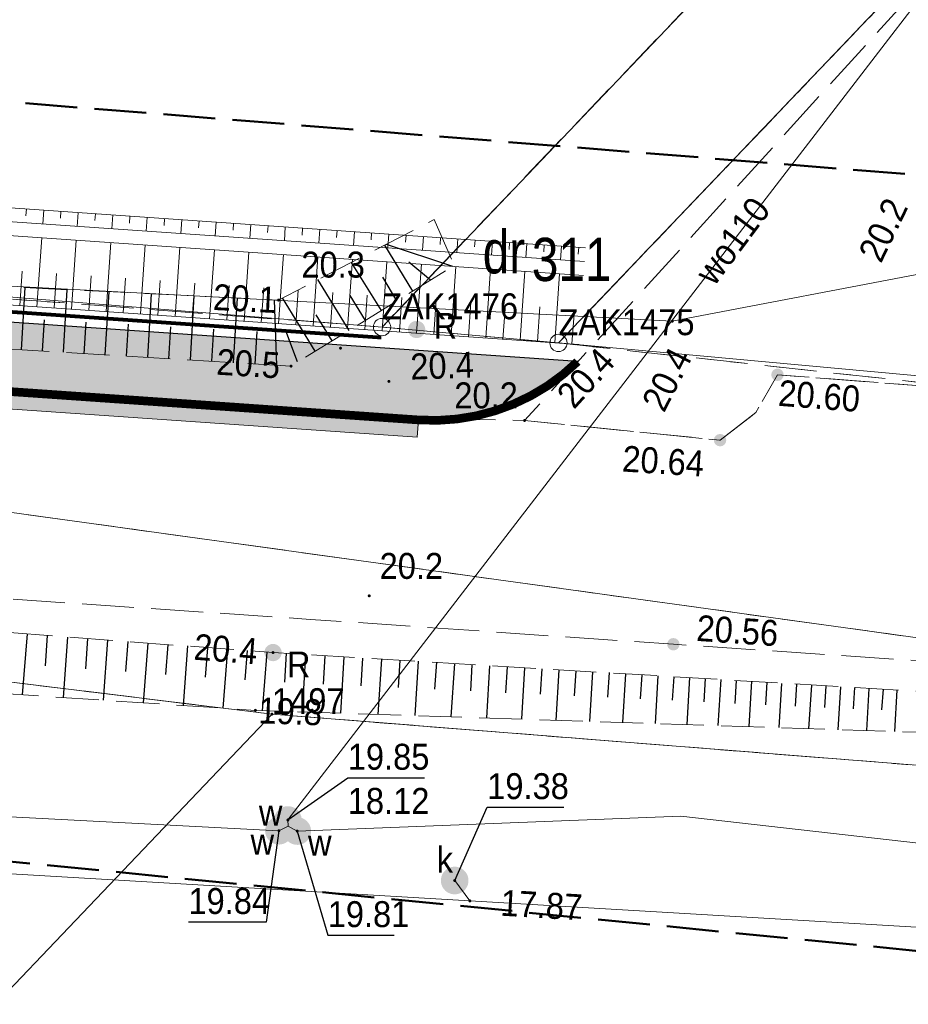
# Model space of a CAD drawing. Header units: metres. Extents: x 6551181 to 6555585, y 5935140 to 5937297.
# Tile 83 of 97: x 6551785 to 6551810, y 5935926 to 5935955. Entities that reach past the tile are written whole.
import ezdxf
from ezdxf.enums import TextEntityAlignment as Align

# ---------------------------------------------------------------- set-up
doc = ezdxf.new("R2010")
doc.units = ezdxf.units.M
for name, pattern in [('1.5_0.5', [2, 1.5, -0.5]), ('218-500', [1, 0.5, -0.5]), ('219-500', [0]), ('CONDX2', [0.48, 0.32, -0.16]), ('HIDDEN2', [0.1875, 0.125, -0.0625]), ('mz1.25_0.5', [1.75, 1.25, -0.5])]:
    doc.linetypes.add(name, pattern=pattern)
for name, color, linetype in [('000 Inne (niezydentyfikowane)', 7, 'Continuous'), ('202-Punkt graniczny stabilizowany trwale', 7, 'Continuous'), ('202-Punkt graniczny stabilizowany trwale-Atr103', 7, 'Continuous'), ('203-Punkt załamania granicy działki nie stabilizowany', 7, 'Continuous'), ('203-Punkt załamania granicy działki nie stabilizowany-Atr104', 7, 'Continuous'), ('210-Oznaczenie użytku', 7, 'Continuous'), ('211-Nr działki', 7, 'Continuous'), ('217-Granica konturu klasyfikcyjnego', 7, 'Continuous'), ('218-Granica użytku', 7, 'Continuous'), ('219-Linia granicy', 7, 'Continuous'), ('_krawężnik 15x22', 74, 'Continuous'), ('_obrzeże 8x30', 2, 'Continuous'), ('jezdnia (powierzchnia)', 7, 'Continuous'), ('Obszar opracowania', 7, 'Continuous'), ('przewód kanalizacyjny (linia)', 7, 'Continuous'), ('przewód telekomunikacyjny (linia)', 7, 'Continuous'), ('przewód wodociągowy (linia)', 7, 'Continuous'), ('przewód wodociągowy (linia)-Atr1', 7, 'Continuous'), ('punkt o określonej wysokości (sieć kanalizacyjna)', 7, 'Continuous'), ('punkt o określonej wysokości (sieć kanalizacyjna)-Atr2', 7, 'Continuous'), ('punkt o określonej wysokości (sieć kanalizacyjna)-Atr3', 7, 'Continuous'), ('punkt o określonej wysokości (sieć wodociągowa)', 7, 'Continuous'), ('punkt o określonej wysokości (sieć wodociągowa)-Atr2', 7, 'Continuous'), ('punkt o określonej wysokości (sieć wodociągowa)-Atr3', 7, 'Continuous'), ('punkt wysokościowy naturalny', 7, 'Continuous'), ('punkt wysokościowy naturalny-Atr2', 7, 'Continuous'), ('punkt wysokościowy sztuczny', 7, 'Continuous'), ('punkt wysokościowy sztuczny-Atr2', 7, 'Continuous'), ('reklama lub tablica informacyjna (punkt)', 7, 'Continuous'), ('reklama lub tablica informacyjna (punkt)-Atr17', 7, 'Continuous'), ('skarpa nieumocniona (powierzchnia)', 7, 'Continuous'), ('zasuwa - siec kanalizacyjna (punkt)', 7, 'Continuous'), ('zasuwa - siec kanalizacyjna (punkt)-Atr17', 7, 'Continuous'), ('zasuwa - siec wodociągowa (punkt)', 7, 'Continuous'), ('zasuwa - siec wodociągowa (punkt)-Atr17', 7, 'Continuous')]:
    doc.layers.add(name, color=color, linetype=linetype)
for name, color, linetype, lineweight in [('_krawężnik 15x30', 30, 'Continuous', 13), ('_kreskowanie chodnik', 52, 'Continuous', 0), ('_kreskowanie zjazd', 252, 'Continuous', 0), ('_rowy', 3, 'Continuous', 13), ('_rowy2', 3, 'Continuous', 13)]:
    doc.layers.add(name, color=color, linetype=linetype, lineweight=lineweight)
doc.layers.add('_linie pomocnicze', color=202, linetype='Continuous', lineweight=13, plot=False)
doc.styles.get("Standard").update_dxf_attribs({"font": 'arial.ttf'})

# ---------------------------------------------------------------- blocks, each defined once
blk = doc.blocks.new('203')
at = {"linetype": 'Continuous', "lineweight": 0}
h = blk.add_hatch(color=0, dxfattribs=at)
edge = h.paths.add_edge_path()
edge.add_arc((0, 0), 0.045, 0, 360)
blk = doc.blocks.new('202')
at = {"color": 0, "linetype": 'Continuous', "lineweight": -2}
blk.add_circle((0, 0), 2.5, dxfattribs=at)
blk = doc.blocks.new('US25')
at = {"linetype": 'Continuous', "lineweight": 13}
h = blk.add_hatch(color=0, dxfattribs=at)
edge = h.paths.add_edge_path()
edge.add_arc((0, 0), 0.4, 0, 360)
blk = doc.blocks.new('PW01')
at = {"linetype": 'Continuous', "lineweight": 13}
h = blk.add_hatch(color=0, dxfattribs=at)
edge = h.paths.add_edge_path()
edge.add_arc((0, 0), 0.045, 0, 360)
blk = doc.blocks.new('PW02')
at = {"linetype": 'Continuous', "lineweight": 13}
h = blk.add_hatch(color=0, dxfattribs=at)
edge = h.paths.add_edge_path()
edge.add_arc((0, 0), 0.18, 0, 360)
blk = doc.blocks.new('IB07')
at = {"linetype": 'Continuous', "lineweight": 13}
h = blk.add_hatch(color=0, dxfattribs=at)
edge = h.paths.add_edge_path()
edge.add_arc((0, 0), 0.25, 0, 360)

msp = doc.modelspace()

# ---------------------------------------------------------------- hatches: boundary and pattern name
at = {"layer": '_kreskowanie chodnik'}
h = msp.add_hatch(color=223, dxfattribs=at)
h.dxf.hatch_style = 1
h.paths.add_polyline_path([(6551361.9151, 5936137.4929), (6551364.0337, 5936137.4929), (6551364.3599, 5936137.8159), (6551361.3348, 5936141.0225), (6551359.8914, 5936139.6381), (6551359.8913, 5936139.638)])
h.paths.add_polyline_path([(6551380.1526, 5936119.3023, -0.0024274), (6551383.5731, 5936115.8572), (6551383.5731, 5936115.8572), (6551385.7012, 5936115.8292), (6551386.0588, 5936116.1787, 0.0031812), (6551381.5649, 5936120.7183), (6551367.9318, 5936134.3165), (6551367.5765, 5936133.9646), (6551367.5792, 5936131.8433)])
h.paths.add_polyline_path([(6551427.8011, 5936072.0648, -0.0079112), (6551423.437, 5936076.5601), (6551394.6741, 5936107.1418, 0.0037268), (6551389.5375, 5936112.5838), (6551389.5375, 5936112.5838), (6551389.1765, 5936112.2379), (6551389.1363, 5936110.1082, -0.0029746), (6551393.2134, 5936105.7757), (6551421.9802, 5936075.1899, 0.0058707), (6551425.2377, 5936071.8069), (6551427.4311, 5936071.7391)])
h.paths.add_polyline_path([(6551509.0487, 5936009.3448), (6551499.4703, 5936015.6354, -0.014146), (6551476.3685, 5936031.761), (6551467.4747, 5936038.3509, -0.0195357), (6551446.2823, 5936055.375), (6551437.7324, 5936062.8108, -0.010811), (6551431.3954, 5936068.5674), (6551431.0185, 5936068.2357), (6551430.9839, 5936066.2071, 0.0091534), (6551436.4199, 5936061.3017), (6551444.9698, 5936053.8659, 0.0195357), (6551466.284, 5936036.744), (6551475.1778, 5936030.1541, 0.014146), (6551498.3724, 5936013.9637), (6551506.5985, 5936008.5612), (6551508.6757, 5936008.9916)])
h.paths.add_polyline_path([(6551576.1216, 5935970.8749), (6551576.2833, 5935971.348, -0.0591224), (6551544.8377, 5935986.4374), (6551517.8132, 5936003.5887), (6551513.1363, 5936006.6602), (6551512.855, 5936006.2468), (6551513.2853, 5936004.1696), (6551513.2853, 5936004.1696), (6551516.7283, 5936001.9084), (6551543.766, 5935984.7488, 0.0566981), (6551574.267, 5935969.9309), (6551574.267, 5935969.9309)])
h.paths.add_polyline_path([(6551591.7085, 5935964.9446), (6551593.4627, 5935966.0998), (6551593.8882, 5935968.2679), (6551593.8884, 5935968.2689), (6551592.91, 5935968.4763), (6551592.5812, 5935966.8005, -0.0201257), (6551581.0571, 5935969.8064), (6551580.9035, 5935969.3306), (6551581.9193, 5935967.4615, 0.0168508), (6551591.7085, 5935964.9446)])
h.paths.add_polyline_path([(6551613.4044, 5935960.6424), (6551613.4491, 5935960.6336), (6551615.1652, 5935961.8255), (6551615.2615, 5935962.3161), (6551600.4251, 5935965.2276), (6551600.7371, 5935966.8177), (6551598.7804, 5935967.2324), (6551598.7798, 5935967.2298), (6551598.3662, 5935965.1221), (6551599.5493, 5935963.3613), (6551599.5493, 5935963.3613)])
h.paths.add_polyline_path([(6551620.1679, 5935961.3533), (6551620.07, 5935960.8543), (6551621.2097, 5935959.1107), (6551621.2097, 5935959.1107), (6551621.2547, 5935959.1019), (6551624.3175, 5935958.5008, 0.0114164), (6551642.3152, 5935955.3939), (6551642.3152, 5935955.3939), (6551644.0057, 5935956.6611), (6551644.0743, 5935957.1564, -0.0123461), (6551624.7026, 5935960.4634)])
h.paths.add_polyline_path([(6551649.0433, 5935956.4658), (6551648.9776, 5935955.9701), (6551650.239, 5935954.2925, 0.0127985), (6551670.6057, 5935952.1973), (6551677.038, 5935951.7015), (6551678.6488, 5935953.0818), (6551678.6872, 5935953.5803), (6551670.7594, 5935954.1913, -0.013718)])
h.paths.add_polyline_path([(6551707.1015, 5935951.3904), (6551702.0779, 5935951.2761), (6551702.0779, 5935951.2761), (6551683.634, 5935952.6976), (6551683.634, 5935952.6976), (6551685.0143, 5935951.0867), (6551730.6343, 5935947.5707), (6551750.6634, 5935946.1799), (6551752.2637, 5935947.5724), (6551752.2983, 5935948.0712), (6551730.7804, 5935949.5654), (6551707.1015, 5935951.3904)])
h.paths.add_polyline_path([(6551758.6441, 5935945.6257), (6551796.2401, 5935943.0151, 0.2134218), (6551800.84, 5935944.7005), (6551757.2863, 5935947.7248), (6551757.2517, 5935947.226)])
at = {"layer": '_kreskowanie zjazd'}
h = msp.add_hatch(color=256, dxfattribs=at)
h.dxf.hatch_style = 1
h.paths.add_polyline_path([(6551796.2401, 5935943.0151), (6551758.6441, 5935945.6257), (6551750.6634, 5935946.1799), (6551730.6343, 5935947.5707), (6551685.0143, 5935951.0867), (6551677.038, 5935951.7015), (6551670.6057, 5935952.1973, -0.0127985), (6551650.239, 5935954.2925, -0.0050001), (6551642.3152, 5935955.3939), (6551642.3152, 5935955.3939, -0.0114164), (6551624.3175, 5935958.5008), (6551621.2547, 5935959.1019), (6551621.2097, 5935959.1107), (6551613.4491, 5935960.6336), (6551613.4044, 5935960.6424), (6551599.5493, 5935963.3613), (6551599.5493, 5935963.3613), (6551595.2584, 5935964.2033, -0.0060443), (6551591.7085, 5935964.9446), (6551591.7085, 5935964.9446, -0.0084248), (6551586.7927, 5935966.1206, -0.0084248), (6551581.9193, 5935967.4615), (6551581.9193, 5935967.4615, -0.0000682), (6551581.88, 5935967.473), (6551581.88, 5935967.473, -0.0133357), (6551574.267, 5935969.9309), (6551574.267, 5935969.9309, -0.0502078), (6551547.0711, 5935982.7107, -0.0064718), (6551543.766, 5935984.7488), (6551516.7283, 5936001.9084), (6551513.2853, 5936004.1696), (6551513.2853, 5936004.1696), (6551506.5985, 5936008.5612), (6551498.3724, 5936013.9637, -0.014146), (6551475.1778, 5936030.1541), (6551466.284, 5936036.744, -0.0195357), (6551444.9698, 5936053.8659), (6551436.4199, 5936061.3017, -0.0077486), (6551431.8064, 5936065.4414, -0.0100015), (6551426.0452, 5936070.9924, -0.0073044), (6551421.9802, 5936075.1899), (6551393.2134, 5936105.7757, 0.0029746), (6551389.1363, 5936110.1082), (6551389.1363, 5936110.1082, 0.0040001), (6551383.5731, 5936115.8572), (6551383.5731, 5936115.8572, 0.0024274), (6551380.1526, 5936119.3023), (6551367.5792, 5936131.8433), (6551361.9151, 5936137.4929), (6551359.8144, 5936139.5881), (6551359.4506, 5936139.2449), (6551379.7995, 5936118.9483, -0.009403), (6551392.8482, 5936105.4342), (6551421.6159, 5936074.8473, 0.0250591), (6551436.0918, 5936060.9244), (6551444.6417, 5936053.4886, 0.0195357), (6551465.9863, 5936036.3423), (6551474.8802, 5936029.7523, 0.014146), (6551498.0979, 5936013.5458), (6551516.4571, 5936001.4883), (6551543.4981, 5935984.3266, 0.0932025), (6551595.1621, 5935963.7127), (6551624.2212, 5935958.0102, 0.0292221), (6551670.5673, 5935951.6987), (6551730.5978, 5935947.072), (6551796.2055, 5935942.5163)])

# ---------------------------------------------------------------- linework, layer by layer
at = {"layer": '000 Inne (niezydentyfikowane)', "color": 7, "linetype": 'Continuous', "lineweight": 25, "flags": 128}
for points in [[(6551796.08, 5935946.74), (6551795.27, 5935948.07)], [(6551797.24, 5935947.45), (6551795.32, 5935948.09)], [(6551795.17, 5935946.18), (6551794.31, 5935947.57)], [(6551796.59, 5935947.06), (6551795.96, 5935947.58)], [(6551794.24, 5935945.6), (6551793.33, 5935947.07)], [(6551795.62, 5935946.46), (6551795.21, 5935947.14)], [(6551784.77, 5935945.04), (6551784.88, 5935946.84)], [(6551785.98, 5935944.97), (6551786.09, 5935946.78)], [(6551787.19, 5935944.9), (6551787.3, 5935946.72)], [(6551788.42, 5935944.82), (6551788.53, 5935946.66)], [(6551789.65, 5935944.75), (6551789.76, 5935946.6)], [(6551790.9, 5935944.67), (6551791.01, 5935946.54)], [(6551792.15, 5935944.59), (6551792.08, 5935946.49)], [(6551793.26, 5935945), (6551792.31, 5935946.54)], [(6551794.71, 5935945.89), (6551794.27, 5935946.61)], [(6551785.38, 5935945.01), (6551785.43, 5935945.91)], [(6551793.75, 5935945.3), (6551793.29, 5935946.05)], [(6551786.58, 5935944.93), (6551786.64, 5935945.84)], [(6551787.8, 5935944.86), (6551787.86, 5935945.78)], [(6551789.03, 5935944.78), (6551789.09, 5935945.71)], [(6551790.27, 5935944.71), (6551790.33, 5935945.64)], [(6551791.52, 5935944.63), (6551791.58, 5935945.57)], [(6551792.75, 5935944.69), (6551792.41, 5935945.59)], [(6551784.93, 5935936.83), (6551784.79, 5935935.07)], [(6551785.51, 5935936.78), (6551785.45, 5935935.91)], [(6551786.1, 5935936.74), (6551785.97, 5935934.99)], [(6551786.68, 5935936.7), (6551786.62, 5935935.82)], [(6551787.26, 5935936.65), (6551787.13, 5935934.91)], [(6551787.84, 5935936.61), (6551787.78, 5935935.74)], [(6551788.42, 5935936.56), (6551788.29, 5935934.84)], [(6551789, 5935936.52), (6551788.93, 5935935.66)], [(6551789.57, 5935936.48), (6551789.44, 5935934.76)], [(6551790.15, 5935936.43), (6551790.08, 5935935.58)], [(6551790.72, 5935936.39), (6551790.59, 5935934.68)], [(6551791.29, 5935936.35), (6551791.22, 5935935.5)], [(6551791.86, 5935936.3), (6551791.73, 5935934.61)], [(6551792.42, 5935936.27), (6551792.37, 5935935.43)], [(6551792.98, 5935936.23), (6551792.88, 5935934.58)], [(6551793.54, 5935936.2), (6551793.49, 5935935.38)], [(6551794.09, 5935936.17), (6551793.99, 5935934.54)], [(6551794.63, 5935936.13), (6551794.58, 5935935.33)], [(6551795.17, 5935936.1), (6551795.07, 5935934.5)], [(6551795.7, 5935936.07), (6551795.66, 5935935.28)], [(6551796.23, 5935936.04), (6551796.14, 5935934.47)], [(6551796.76, 5935936.01), (6551796.71, 5935935.23)], [(6551797.28, 5935935.97), (6551797.18, 5935934.43)], [(6551797.79, 5935935.94), (6551797.75, 5935935.18)], [(6551798.3, 5935935.91), (6551798.21, 5935934.4)], [(6551798.81, 5935935.88), (6551798.76, 5935935.13)], [(6551799.31, 5935935.85), (6551799.22, 5935934.37)], [(6551799.81, 5935935.82), (6551799.76, 5935935.09)], [(6551800.3, 5935935.79), (6551800.21, 5935934.33)], [(6551800.79, 5935935.76), (6551800.74, 5935935.04)], [(6551801.27, 5935935.73), (6551801.19, 5935934.3)], [(6551801.75, 5935935.71), (6551801.71, 5935935)], [(6551802.23, 5935935.68), (6551802.14, 5935934.27)], [(6551802.7, 5935935.65), (6551802.65, 5935934.95)], [(6551803.16, 5935935.62), (6551803.08, 5935934.24)], [(6551803.62, 5935935.59), (6551803.58, 5935934.91)], [(6551804.08, 5935935.57), (6551804, 5935934.21)], [(6551804.53, 5935935.54), (6551804.49, 5935934.87)], [(6551804.98, 5935935.51), (6551804.9, 5935934.18)], [(6551805.43, 5935935.48), (6551805.39, 5935934.82)], [(6551805.87, 5935935.46), (6551805.79, 5935934.15)], [(6551806.31, 5935935.43), (6551806.27, 5935934.78)], [(6551806.74, 5935935.4), (6551806.66, 5935934.12)], [(6551807.17, 5935935.38), (6551807.13, 5935934.74)], [(6551807.6, 5935935.35), (6551807.52, 5935934.09)], [(6551808.02, 5935935.33), (6551807.98, 5935934.7)], [(6551808.44, 5935935.3), (6551808.36, 5935934.06)], [(6551808.85, 5935935.28), (6551808.81, 5935934.66)], [(6551809.26, 5935935.25), (6551809.19, 5935934.04)], [(6551809.67, 5935935.23), (6551809.63, 5935934.63)], [(6551810.07, 5935935.2), (6551810, 5935934.01)]]:
    msp.add_lwpolyline(points, dxfattribs=at)
at = {"layer": '217-Granica konturu klasyfikcyjnego', "color": 3, "linetype": '1.5_0.5', "lineweight": 18, "flags": 128}
for points in [[(6551795.19, 5935945.7), (6551848.87, 5936001.98)], [(6551828.54, 5935974.83), (6551800.29, 5935945.24)], [(6551614.59, 5935963.86), (6551817.148, 5935935.8192)], [(6551764.57, 5935948.02), (6551795.19, 5935945.7)], [(6551800.29, 5935945.24), (6551814.57, 5935943.68)], [(6551792.01, 5935934.51), (6551751.56, 5935939.47)], [(6551839.95, 5935930.71), (6551792.01, 5935934.51)]]:
    msp.add_lwpolyline(points, dxfattribs=at)
at = {"layer": '218-Granica użytku', "color": 3, "linetype": '218-500', "lineweight": 18, "flags": 128}
for points in [[(6551795.19, 5935945.7), (6551848.87, 5936001.98)], [(6551800.29, 5935945.24), (6551828.54, 5935974.83)], [(6551614.59, 5935963.86), (6551817.148, 5935935.8192)], [(6551764.57, 5935948.02), (6551795.19, 5935945.7)], [(6551795.19, 5935945.7), (6551800.29, 5935945.24)], [(6551800.29, 5935945.24), (6551814.57, 5935943.68)], [(6551751.56, 5935939.47), (6551792.01, 5935934.51)], [(6551792.01, 5935934.51), (6551839.95, 5935930.71)]]:
    msp.add_lwpolyline(points, dxfattribs=at)
at = {"layer": '219-Linia granicy', "color": 7, "linetype": '219-500', "lineweight": 18, "flags": 128}
for points in [[(6551795.19, 5935945.7), (6551848.87, 5936001.98)], [(6551800.29, 5935945.24), (6551851.15, 5935998.52)], [(6551817.148, 5935935.8192), (6551614.59, 5935963.86)], [(6551702.23, 5935953.25), (6551795.19, 5935945.7)], [(6551795.19, 5935945.7), (6551800.29, 5935945.24)], [(6551894.35, 5935936.61), (6551800.29, 5935945.24)], [(6551792.01, 5935934.51), (6551751.56, 5935939.47)], [(6551792.01, 5935934.51), (6551567.03, 5935698.42)], [(6551839.95, 5935930.71), (6551792.01, 5935934.51)]]:
    msp.add_lwpolyline(points, dxfattribs=at)
at = {"layer": '_krawężnik 15x22', "linetype": 'CONDX2', "lineweight": 40, "ltscale": 4, "const_width": 0.25}
msp.add_lwpolyline([(6551796.2401, 5935943.0151, 0.2134218), (6551800.84, 5935944.7005)], format="xyb", dxfattribs=at)
at = {"layer": '_krawężnik 15x30', "lineweight": 40, "ltscale": 5}
msp.add_lwpolyline([(6551796.2401, 5935943.0151, 0.25, 0.25, 0), (6551758.6441, 5935945.6257, 0.25, 0.25, 0)], format="xyseb", dxfattribs=at)
at = {"layer": '_linie pomocnicze'}
for points in [[(6551796.2401, 5935943.0151), (6551730.6343, 5935947.5707), (6551670.6057, 5935952.1973, -0.0292221), (6551624.3175, 5935958.5008), (6551595.2584, 5935964.2033, -0.0932025), (6551543.766, 5935984.7488), (6551516.7283, 5936001.9084), (6551498.3724, 5936013.9637, -0.014146), (6551475.1778, 5936030.1541), (6551466.284, 5936036.744, -0.0195357), (6551444.9698, 5936053.8659), (6551436.4199, 5936061.3017, -0.0250591), (6551421.9802, 5936075.1899), (6551393.2134, 5936105.7757, 0.0094023), (6551380.1526, 5936119.3023), (6551359.8144, 5936139.5881)], [(6551796.2055, 5935942.5163), (6551730.5978, 5935947.072), (6551670.5673, 5935951.6987, -0.0292221), (6551624.2212, 5935958.0102), (6551595.1621, 5935963.7127, -0.0932025), (6551543.4981, 5935984.3266), (6551516.4571, 5936001.4883), (6551498.0979, 5936013.5458, -0.014146), (6551474.8802, 5936029.7523), (6551465.9863, 5936036.3423, -0.0195357), (6551444.6417, 5936053.4886), (6551436.0918, 5936060.9244, -0.0250591), (6551421.6159, 5936074.8473), (6551392.8482, 5936105.4342, 0.009403), (6551379.7995, 5936118.9483), (6551359.4506, 5936139.2449)]]:
    msp.add_lwpolyline(points, format="xyb", dxfattribs=at)
msp.add_lwpolyline([(6551796.2055, 5935942.5163), (6551796.2401, 5935943.0151)], dxfattribs=at)
at = {"layer": '_obrzeże 8x30', "color": 232, "linetype": 'HIDDEN2', "lineweight": 40, "ltscale": 4, "const_width": 0.1067}
msp.add_lwpolyline([(6551795.1688, 5935945.3951), (6551757.8059, 5935947.9895)], dxfattribs=at)
at = {"layer": '_obrzeże 8x30'}
msp.add_lwpolyline([(6551800.84, 5935944.7005), (6551757.2863, 5935947.7248)], dxfattribs=at)
at = {"layer": '_rowy'}
for points in [[(6551801.0686, 5935947.9926), (6551760.4712, 5935950.8116)], [(6551801.0409, 5935947.5936), (6551760.1807, 5935950.4308)], [(6551801.0132, 5935947.1945), (6551760.153, 5935950.0318)], [(6551784.9124, 5935949.1145), (6551784.8985, 5935948.915)], [(6551785.91, 5935949.0452), (6551785.8961, 5935948.8457)], [(6551786.9076, 5935948.9759), (6551786.8937, 5935948.7764)], [(6551787.9052, 5935948.9067), (6551787.8913, 5935948.7071)], [(6551788.9028, 5935948.8374), (6551788.8889, 5935948.6379)], [(6551789.9004, 5935948.7681), (6551789.8865, 5935948.5686)], [(6551790.898, 5935948.6988), (6551790.8841, 5935948.4993)], [(6551791.8956, 5935948.6296), (6551791.8817, 5935948.4301)], [(6551792.8932, 5935948.5603), (6551792.8793, 5935948.3608)], [(6551793.8908, 5935948.491), (6551793.8769, 5935948.2915)], [(6551794.8884, 5935948.4218), (6551794.8745, 5935948.2222)], [(6551795.886, 5935948.3525), (6551795.8721, 5935948.153)], [(6551796.8836, 5935948.2832), (6551796.8697, 5935948.0837)], [(6551797.8812, 5935948.2139), (6551797.8673, 5935948.0144)], [(6551800.8747, 5935945.1993), (6551760.2773, 5935948.0184)], [(6551798.8788, 5935948.1447), (6551798.8649, 5935947.9452)], [(6551799.8763, 5935948.0754), (6551799.8625, 5935947.8759)], [(6551800.8739, 5935948.0061), (6551800.8601, 5935947.8066)], [(6551784.7877, 5935947.3188), (6551784.7184, 5935946.3212)], [(6551785.7853, 5935947.2495), (6551785.716, 5935946.2519)], [(6551786.7829, 5935947.1803), (6551786.7136, 5935946.1827)], [(6551787.7805, 5935947.111), (6551787.7112, 5935946.1134)], [(6551788.7781, 5935947.0417), (6551788.7088, 5935946.0441)], [(6551789.7757, 5935946.9724), (6551789.7064, 5935945.9748)], [(6551790.7733, 5935946.9032), (6551790.704, 5935945.9056)], [(6551791.7709, 5935946.8339), (6551791.7016, 5935945.8363)], [(6551792.7685, 5935946.7646), (6551792.6992, 5935945.767)], [(6551793.7661, 5935946.6954), (6551793.6968, 5935945.6978)], [(6551794.7637, 5935946.6261), (6551794.6944, 5935945.6285)], [(6551795.7613, 5935946.5568), (6551795.692, 5935945.5592)], [(6551796.7589, 5935946.4875), (6551796.6896, 5935945.4899)], [(6551797.7565, 5935946.4183), (6551797.6872, 5935945.4207)], [(6551798.7541, 5935946.349), (6551798.6848, 5935945.3514)], [(6551799.7517, 5935946.2797), (6551799.6824, 5935945.2821)], [(6551800.7493, 5935946.2105), (6551800.68, 5935945.2129)]]:
    msp.add_lwpolyline(points, dxfattribs=at)
at = {"layer": '_rowy2', "lineweight": 15, "ltscale": 4}
for points in [[(6551785.4112, 5935949.0798), (6551785.3835, 5935948.6808)], [(6551786.4088, 5935949.0106), (6551786.3811, 5935948.6115)], [(6551787.4064, 5935948.9413), (6551787.3787, 5935948.5423)], [(6551788.404, 5935948.872), (6551788.3763, 5935948.473)], [(6551789.4016, 5935948.8028), (6551789.3739, 5935948.4037)], [(6551790.3992, 5935948.7335), (6551790.3715, 5935948.3344)], [(6551791.3968, 5935948.6642), (6551791.3691, 5935948.2652)], [(6551792.3944, 5935948.5949), (6551792.3667, 5935948.1959)], [(6551793.392, 5935948.5257), (6551793.3643, 5935948.1266)], [(6551785.3558, 5935948.2818), (6551785.2172, 5935946.2866)], [(6551786.3534, 5935948.2125), (6551786.2148, 5935946.2173)], [(6551794.3896, 5935948.4564), (6551794.3619, 5935948.0574)], [(6551795.3872, 5935948.3871), (6551795.3595, 5935947.9881)], [(6551796.3848, 5935948.3179), (6551796.357, 5935947.9188)], [(6551797.3824, 5935948.2486), (6551797.3546, 5935947.8495)], [(6551798.38, 5935948.1793), (6551798.3522, 5935947.7803)], [(6551787.351, 5935948.1432), (6551787.2124, 5935946.148)], [(6551788.3486, 5935948.0739), (6551788.21, 5935946.0788)], [(6551789.3462, 5935948.0047), (6551789.2076, 5935946.0095)], [(6551790.3438, 5935947.9354), (6551790.2052, 5935945.9402)], [(6551799.3776, 5935948.11), (6551799.3498, 5935947.711)], [(6551800.3751, 5935948.0408), (6551800.3474, 5935947.6417)], [(6551791.3414, 5935947.8661), (6551791.2028, 5935945.8709)], [(6551792.3389, 5935947.7969), (6551792.2004, 5935945.8017)], [(6551793.3365, 5935947.7276), (6551793.198, 5935945.7324)], [(6551794.3341, 5935947.6583), (6551794.1956, 5935945.6631)], [(6551795.3317, 5935947.589), (6551795.1932, 5935945.5939)], [(6551796.3293, 5935947.5198), (6551796.1908, 5935945.5246)], [(6551797.3269, 5935947.4505), (6551797.1884, 5935945.4553)], [(6551798.3245, 5935947.3812), (6551798.186, 5935945.386)], [(6551799.3221, 5935947.312), (6551799.1836, 5935945.3168)], [(6551800.3197, 5935947.2427), (6551800.1812, 5935945.2475)]]:
    msp.add_lwpolyline(points, dxfattribs=at)
at = {"layer": 'jezdnia (powierzchnia)', "color": 7, "linetype": '1.5_0.5', "lineweight": 18, "flags": 128}
for points in [[(6551328.96, 5936334.85), (6551328.85, 5936339.4), (6551328.73, 5936357.03), (6551328.59, 5936376.23), (6551328.4, 5936397.13), (6551328.02, 5936414.29), (6551322.56, 5936409.84), (6551322.26, 5936398.68), (6551322.27, 5936387.64), (6551322.38, 5936376.93), (6551322.42, 5936367), (6551322.25, 5936346.98), (6551322.6, 5936337.31), (6551322.85, 5936327.45), (6551322.83, 5936325.77), (6551322.74, 5936320.86), (6551322.68, 5936317.17), (6551322.78, 5936307.21), (6551322.67, 5936297.56), (6551322.68, 5936287.57), (6551322.74, 5936279.01), (6551322.14, 5936267.97), (6551321.65, 5936262.65), (6551321.72, 5936261), (6551321.78, 5936259.98), (6551322.11, 5936257.72), (6551322.27, 5936255.96), (6551322.39, 5936254.52), (6551322.15, 5936252.96), (6551321.69, 5936250.98), (6551320.76, 5936248.16), (6551319.46, 5936245.23), (6551318.96, 5936243.62), (6551318.38, 5936241.01), (6551316.02, 5936222.64), (6551315.83, 5936219.84), (6551316.38, 5936210.81), (6551316.01, 5936207.91), (6551315.14, 5936200.41), (6551314.97, 5936199.68), (6551313.67, 5936198.52), (6551311.34, 5936197.7), (6551307.54, 5936198.81), (6551305.83, 5936196.21), (6551312.51, 5936190.73), (6551313.39, 5936189.35), (6551312.99, 5936186.91), (6551312.92, 5936183.49), (6551313.3, 5936180.11), (6551314.08, 5936177.55), (6551314.7, 5936175.79), (6551314.44, 5936174.65), (6551312.67, 5936172.43), (6551311.85, 5936172.5), (6551311.19, 5936171.27), (6551311.05, 5936169.19), (6551311.25, 5936168.73), (6551309.45, 5936165.18), (6551312.18, 5936163.98), (6551313.59, 5936166.07), (6551317.23, 5936168.57), (6551319.56, 5936168.77), (6551324.09, 5936164.11), (6551325.69, 5936162.67), (6551325.47, 5936161.1), (6551327.95, 5936158.95), (6551329.62, 5936159.04), (6551332.98, 5936156.08), (6551340.48, 5936149.19), (6551347.83, 5936142.43), (6551354.99, 5936135.82), (6551361.1, 5936130.02), (6551368.01, 5936123.21), (6551374.45, 5936116.65), (6551380.77, 5936110.1), (6551380.75, 5936107.84), (6551380.43, 5936106.99), (6551383.32, 5936104.18), (6551384.35, 5936104.44), (6551386.16, 5936104.24), (6551387.51, 5936103), (6551394.02, 5936096.15), (6551400.74, 5936089.06), (6551407.43, 5936082.07), (6551414.96, 5936073.7), (6551417.26, 5936071.24), (6551417.54, 5936068.85), (6551417.08, 5936067.39), (6551416.53, 5936066.51), (6551418.44, 5936064.69), (6551420.06, 5936065.32), (6551421.11, 5936065.47), (6551423.09, 5936065.27), (6551427.21, 5936061.47), (6551434.23, 5936055.28), (6551441.76, 5936048.87), (6551449.56, 5936042.36), (6551457.43, 5936035.97), (6551465.65, 5936029.87), (6551474.74, 5936023.08), (6551483.63, 5936016.83), (6551492.82, 5936010.56), (6551496.69, 5936007.92), (6551496.38, 5936006.4), (6551500.73, 5936003.64), (6551502.28, 5936004.36), (6551510, 5935999.26), (6551519.09, 5935993.33), (6551527.43, 5935987.94), (6551535.54, 5935982.98), (6551543.65, 5935977.72), (6551552.14, 5935972.93), (6551561.61, 5935968.23), (6551570.6, 5935964.82), (6551581.27, 5935961.57), (6551591.01, 5935959.14), (6551597.53, 5935957.63), (6551598.04, 5935956.71), (6551598.34, 5935954.89), (6551601.02, 5935954.23), (6551603.27, 5935956.5), (6551604.19, 5935956.44), (6551614.44, 5935954.25), (6551624.03, 5935952.41), (6551633.65, 5935950.68), (6551643.66, 5935949.13), (6551649.85, 5935948.21), (6551660.16, 5935947.16), (6551670.33, 5935946.28), (6551680.51, 5935945.58), (6551690.73, 5935944.67), (6551701.45, 5935943.82), (6551706.39, 5935943.35), (6551707.39, 5935941.45), (6551711.28, 5935940.88), (6551713.28, 5935942.8), (6551715.25, 5935942.66), (6551721.35, 5935942.22), (6551752.78, 5935940.08), (6551762.58, 5935939.42), (6551772.73, 5935938.68), (6551783.19, 5935937.92), (6551793.12, 5935937.25), (6551803.61, 5935936.53), (6551816.47, 5935935.66), (6551827.08, 5935934.95), (6551837.44, 5935934.3), (6551838.95, 5935934.11), (6551840.54, 5935930.96), (6551844.05, 5935930.93), (6551845.21, 5935933.24), (6551845.88, 5935933.65), (6551848.35, 5935933.59), (6551864.54, 5935932.06), (6551872.1, 5935931.21), (6551883.27, 5935929.95), (6551887.52, 5935929.3), (6551888.3, 5935928.47), (6551889.27, 5935927), (6551889.8, 5935925.29), (6551888.46, 5935921.18), (6551893.61, 5935921.03), (6551897.26, 5935920.92), (6551897.56, 5935926.27), (6551899.74, 5935927.57), (6551904.71, 5935926.85), (6551911.07, 5935925.83), (6551911.71, 5935924.67), (6551912.04, 5935923.9), (6551915.56, 5935923.37), (6551916.14, 5935924.18), (6551916.85, 5935924.92), (6551923.67, 5935923.8), (6551933.47, 5935922.17), (6551946.23, 5935919.92), (6551946.86, 5935918.95), (6551946.97, 5935917.94), (6551949.03, 5935915.66), (6551950.87, 5935917.18), (6551951.58, 5935918.19), (6551952.42, 5935918.86), (6551960.7, 5935917.37), (6551971.47, 5935915.4), (6551981.95, 5935913.57), (6551992.49, 5935911.65), (6551995.74, 5935911.01), (6551996.16, 5935910.41), (6551996.41, 5935909.03), (6552000.08, 5935908.33), (6552001.09, 5935909.46), (6552001.34, 5935909.66), (6552001.89, 5935909.89), (6552011.06, 5935908.38), (6552016.54, 5935907.3), (6552016.98, 5935906.37), (6552017.08, 5935905.24), (6552021, 5935904.44), (6552021.75, 5935905.56), (6552022.37, 5935906.31), (6552031.19, 5935904.66), (6552041.47, 5935902.98), (6552051.85, 5935901.04), (6552054.87, 5935900.36), (6552055.79, 5935898.24), (6552061.21, 5935896.92), (6552062.37, 5935898.83), (6552071.26, 5935896.73), (6552082.21, 5935893.77), (6552092.4, 5935891.09), (6552102.69, 5935888.17), (6552113.23, 5935885.31), (6552123.85, 5935882.37), (6552135.02, 5935879.28), (6552145.58, 5935876.34), (6552156.23, 5935873.42), (6552166.76, 5935870.42), (6552177.31, 5935867.56), (6552187.87, 5935864.65), (6552198.25, 5935861.79), (6552209.38, 5935858.53), (6552220.11, 5935855.69), (6552230.86, 5935852.63), (6552241.36, 5935849.67), (6552251.73, 5935846.66), (6552262.36, 5935843.89), (6552273.37, 5935841.27), (6552283.55, 5935838.85), (6552294.39, 5935836.69), (6552304.73, 5935835.22), (6552315.64, 5935833.74), (6552325.3, 5935832.55), (6552341.64, 5935830.38), (6552342.44, 5935829.69), (6552342.92, 5935828.2), (6552347.56, 5935827.77), (6552348.74, 5935829.5), (6552357.01, 5935828.52), (6552367.7, 5935827.13), (6552378.13, 5935825.75), (6552388.65, 5935824.39), (6552399.32, 5935823.07), (6552410.02, 5935821.67), (6552421.24, 5935820.34), (6552432.45, 5935818.68), (6552443.48, 5935817.42), (6552453.95, 5935816.03), (6552464.58, 5935814.75), (6552475.04, 5935813.29), (6552485.68, 5935811.95), (6552496.02, 5935810.59), (6552506.48, 5935809.35), (6552517.51, 5935807.84), (6552527.97, 5935806.56), (6552538.97, 5935805.09), (6552549.67, 5935803.82), (6552560.33, 5935802.42), (6552563.29, 5935802), (6552563.74, 5935801.13), (6552564.02, 5935800.22), (6552567.24, 5935799.81), (6552567.73, 5935800.53), (6552568.53, 5935801.4), (6552572.89, 5935801.02), (6552583.15, 5935799.96), (6552593.78, 5935798.88), (6552604.38, 5935797.88), (6552604.85, 5935803.41), (6552594.33, 5935804.61), (6552583.62, 5935805.8), (6552573.64, 5935806.91), (6552560.78, 5935808.39), (6552550.39, 5935809.67), (6552539.28, 5935811.02), (6552528.7, 5935812.3), (6552517.88, 5935813.68), (6552507.21, 5935815.18), (6552496.69, 5935816.5), (6552486.46, 5935817.81), (6552475.57, 5935819.24), (6552465.35, 5935820.56), (6552454.34, 5935821.99), (6552444.06, 5935823.33), (6552432.93, 5935824.71), (6552421.95, 5935826.21), (6552410.72, 5935827.55), (6552399.95, 5935828.95), (6552389.17, 5935830.26), (6552378.67, 5935831.73), (6552368.16, 5935833.12), (6552357.84, 5935834.4), (6552341.74, 5935836.31), (6552336.11, 5935837.13), (6552334.8, 5935838.98), (6552330.67, 5935843.7), (6552318.52, 5935843.8), (6552316.94, 5935839.51), (6552316.2, 5935839.6), (6552305.46, 5935841.19), (6552295.05, 5935842.73), (6552284.97, 5935844.88), (6552274.4, 5935847.14), (6552263.73, 5935849.7), (6552253.14, 5935852.53), (6552242.97, 5935855.52), (6552232.46, 5935858.37), (6552221.65, 5935861.46), (6552210.76, 5935864.4), (6552199.91, 5935867.46), (6552189.25, 5935870.45), (6552178.83, 5935873.3), (6552168.21, 5935876.2), (6552157.7, 5935879.19), (6552146.88, 5935882.12), (6552136.56, 5935885.03), (6552125.26, 5935888.16), (6552114.69, 5935891.09), (6552104.07, 5935894), (6552093.85, 5935896.89), (6552083.28, 5935899.67), (6552072.56, 5935902.58), (6552063.5, 5935904.64), (6552052.58, 5935906.96), (6552042.37, 5935908.85), (6552032.31, 5935910.58), (6552022.24, 5935912.51), (6552011.71, 5935914.3), (6552002.97, 5935915.91), (6551993.33, 5935917.67), (6551982.85, 5935919.56), (6551972.16, 5935921.42), (6551961.7, 5935923.41), (6551953.29, 5935924.88), (6551942.99, 5935926.75), (6551934.58, 5935928.16), (6551924.41, 5935929.85), (6551914.55, 5935931.45), (6551905.1, 5935932.89), (6551895.51, 5935934.28), (6551883.79, 5935935.93), (6551872.57, 5935937.31), (6551861.48, 5935938.41), (6551857.21, 5935938.77), (6551855.83, 5935941.56), (6551851.73, 5935941.94), (6551850.16, 5935939.44), (6551849.12, 5935939.43), (6551837.69, 5935940.23), (6551827.26, 5935940.93), (6551816.56, 5935941.65), (6551812.11, 5935941.89), (6551811.08, 5935942.83), (6551810.63, 5935944.01), (6551806.62, 5935944.32), (6551805.99, 5935943.23), (6551804.96, 5935942.43), (6551799.31, 5935943), (6551795.45, 5935943.07), (6551783.27, 5935943.93), (6551772.84, 5935944.64), (6551762.97, 5935945.37), (6551756.57, 5935946.71), (6551756.45, 5935947.99), (6551753.18, 5935948.46), (6551752.63, 5935947.03), (6551751.78, 5935946.29), (6551742.41, 5935946.78), (6551732.33, 5935947.44), (6551722.23, 5935948.29), (6551712.3, 5935948.93), (6551701.77, 5935949.75), (6551691.2, 5935950.61), (6551680.87, 5935951.49), (6551670.8, 5935952.18), (6551660.52, 5935953.19), (6551650.73, 5935954.13), (6551644.52, 5935955.05), (6551634.47, 5935956.54), (6551625.17, 5935958.24), (6551619.83, 5935959.35), (6551619.26, 5935960.49), (6551619.22, 5935962.61), (6551616.6, 5935963.05), (6551615.17, 5935961.02), (6551614.13, 5935960.5), (6551605.28, 5935962.2), (6551598.18, 5935963.63), (6551597.76, 5935964.59), (6551597.78, 5935967.09), (6551594.81, 5935968.01), (6551593.76, 5935965.74), (6551592.79, 5935964.93), (6551592.31, 5935964.89), (6551582.34, 5935967.37), (6551580.88, 5935967.83), (6551580.18, 5935968.71), (6551580.27, 5935970.63), (6551577.49, 5935971.77), (6551576.35, 5935970.29), (6551575.07, 5935969.6), (6551572.38, 5935970.41), (6551563.7, 5935973.87), (6551554.87, 5935978.16), (6551546.49, 5935983.02), (6551538.48, 5935988.13), (6551530.39, 5935993.18), (6551522.02, 5935998.55), (6551512.6, 5936004.66), (6551512.61, 5936005.55), (6551512.85, 5936007.35), (6551509.68, 5936009.41), (6551508.18, 5936008.59), (6551507, 5936008.48), (6551503.89, 5936010.34), (6551495.82, 5936015.64), (6551486.91, 5936021.79), (6551477.95, 5936028.1), (6551468.99, 5936034.63), (6551460.81, 5936040.8), (6551453.03, 5936047.14), (6551445.31, 5936053.57), (6551437.77, 5936059.97), (6551432.57, 5936064.65), (6551432.07, 5936066.32), (6551432.09, 5936068.02), (6551434.37, 5936071.22), (6551434.62, 5936071.59), (6551431.83, 5936073.34), (6551429.29, 5936070.94), (6551427.75, 5936070.76), (6551425.93, 5936071.17), (6551425.46, 5936071.49), (6551419.42, 5936077.79), (6551411.69, 5936086.16), (6551404.87, 5936093.24), (6551398.24, 5936100.37), (6551391.7, 5936107.27), (6551389.12, 5936111.46), (6551389.9, 5936112.46), (6551387.37, 5936115.19), (6551385.78, 5936114.88), (6551384.49, 5936114.89), (6551378.57, 5936120.76), (6551371.92, 5936127.68), (6551366.59, 5936132.83), (6551366.87, 5936133.78), (6551367.08, 5936134.17), (6551367.64, 5936134.92), (6551365, 5936137.57), (6551363.64, 5936136.69), (6551362.7, 5936136.71), (6551359.88, 5936139.65), (6551338.07, 5936159.81), (6551329.19, 5936168.03), (6551324.89, 5936173.07), (6551320.86, 5936179.47), (6551319.58, 5936183.33), (6551319.65, 5936188.36), (6551322.11, 5936204.81), (6551327.17, 5936242.31), (6551330.39, 5936265.19), (6551329.96, 5936267.22), (6551329.39, 5936272.76), (6551329.1, 5936274.41), (6551328.86, 5936276.23), (6551328.83, 5936278.38), (6551328.89, 5936294.47)], [(6551878.81, 5936024.36), (6551874.92, 5936008.45), (6551812.17, 5935947.96), (6551813.8, 5935944.48), (6551810.63, 5935944.01), (6551806.62, 5935944.32), (6551805.99, 5935943.23), (6551804.96, 5935942.43), (6551799.31, 5935943), (6551821.91, 5935967.87), (6551840.22, 5935984.52), (6551872.2, 5936014.8)]]:
    msp.add_lwpolyline(points, close=True, dxfattribs=at)
at = {"layer": 'Obszar opracowania', "color": 6, "linetype": '1.5_0.5', "lineweight": 50, "flags": 128}
msp.add_lwpolyline([(6551818.32, 5935949.48), (6551816.4, 5935927.1), (6551691.07, 5935939.45), (6551655.04, 5935943.08), (6551594.88, 5935952.7), (6551558.27, 5935964.37), (6551521.83, 5935986.07), (6551479.91, 5936013.47), (6551430.28, 5936048.68), (6551403.2, 5936073.55), (6551351.97, 5936127.26), (6551339.98, 5936140.06), (6551355.92, 5936154.02), (6551383.22, 5936127.23), (6551398.41, 5936112.34), (6551441.88, 5936067.29), (6551466.09, 5936048.26), (6551498.73, 5936021.85), (6551519.95, 5936008.26), (6551556.28, 5935985.89), (6551583.14, 5935974.91), (6551603.83, 5935970.55), (6551675.12, 5935961.01)], close=True, dxfattribs=at)
at = {"layer": 'przewód kanalizacyjny (linia)', "color": 34, "linetype": 'Continuous', "lineweight": 18, "flags": 128}
for points in [[(6551830.09, 5935927.21), (6551797.73, 5935929.11), (6551750.54, 5935931.89), (6551740.3, 5935932.51), (6551696.81, 5935934.92), (6551695.04, 5935935.02), (6551672.56, 5935936.3), (6551601.22, 5935948.08), (6551585.99, 5935952), (6551572.4, 5935954.03)], [(6551797.73, 5935929.11), (6551797.29, 5935929.7)]]:
    msp.add_lwpolyline(points, dxfattribs=at)
at = {"layer": 'przewód telekomunikacyjny (linia)', "color": 30, "linetype": 'Continuous', "lineweight": 18, "flags": 128}
msp.add_lwpolyline([(6551811.25, 5935947.33), (6551803.58, 5935945.87), (6551757.33, 5935948.32), (6551698.23, 5935952.06), (6551672.54, 5935955.04), (6551617.04, 5935962.26), (6551607, 5935962.85), (6551577.56, 5935969.78), (6551558.1, 5935977.67)], dxfattribs=at)
at = {"layer": 'przewód wodociągowy (linia)', "color": 5, "linetype": 'Continuous', "lineweight": 18, "flags": 128}
for points in [[(6551792.48, 5935931.27), (6551792.47, 5935931.45), (6551822.3, 5935970.25), (6551832.95, 5935983.03), (6551848.32, 5935998.27), (6551864.69, 5936013.13), (6551881.38, 5936027.07), (6551891.21, 5936036.56), (6551902.28, 5936046.86), (6551908.19, 5936052.79), (6551964.2, 5936095.56), (6551970.58, 5936101.08), (6551970.87, 5936101.24)], [(6551792.48, 5935931.27), (6551792.21, 5935931.14), (6551751.34, 5935933.27), (6551708.63, 5935935.32), (6551697.7, 5935936.28)], [(6551990.52, 5935903.01), (6551938.48, 5935913.31), (6551878.53, 5935923.12), (6551865, 5935924.26), (6551839.87, 5935927.47), (6551803.83, 5935931.56), (6551792.74, 5935931.13), (6551792.48, 5935931.27)]]:
    msp.add_lwpolyline(points, dxfattribs=at)
at = {"layer": 'punkt o określonej wysokości (sieć kanalizacyjna)-Atr2', "color": 7, "flags": 128}
msp.add_lwpolyline([(6551797.29, 5935929.7), (6551798.23, 5935931.82), (6551800.443, 5935931.82)], dxfattribs=at)
at = {"layer": 'punkt o określonej wysokości (sieć wodociągowa)-Atr2', "color": 7, "flags": 128}
for points in [[(6551792.47, 5935931.45), (6551794.2, 5935932.67), (6551796.413, 5935932.67)], [(6551792.21, 5935931.14), (6551791.84, 5935928.5), (6551789.595, 5935928.5)], [(6551792.74, 5935931.13), (6551793.62, 5935928.12), (6551795.541, 5935928.12)]]:
    msp.add_lwpolyline(points, dxfattribs=at)
at = {"layer": 'skarpa nieumocniona (powierzchnia)', "color": 7, "linetype": 'mz1.25_0.5', "lineweight": 18, "flags": 128}
for points in [[(6551796.7, 5935948.81), (6551797.28, 5935947.48), (6551792.56, 5935944.57), (6551762.7, 5935946.39), (6551762.29, 5935946.79), (6551762.26, 5935947.95), (6551792.2, 5935946.48)], [(6551796.7, 5935948.81), (6551797.28, 5935947.48), (6551792.56, 5935944.57), (6551762.7, 5935946.39), (6551762.29, 5935946.79), (6551762.26, 5935947.95), (6551792.2, 5935946.48)], [(6551761.72, 5935936.61), (6551761.96, 5935938.57), (6551792.04, 5935936.29), (6551811.64, 5935935.11), (6551836.46, 5935933.36), (6551836.99, 5935932.46), (6551811.54, 5935933.96), (6551791.53, 5935934.62)], [(6551761.72, 5935936.61), (6551761.96, 5935938.57), (6551792.04, 5935936.29), (6551811.64, 5935935.11), (6551836.46, 5935933.36), (6551836.99, 5935932.46), (6551811.54, 5935933.96), (6551791.53, 5935934.62)]]:
    msp.add_lwpolyline(points, close=True, dxfattribs=at)

# ---------------------------------------------------------------- block references
at = {"layer": '202-Punkt graniczny stabilizowany trwale', "color": 7, "linetype": 'Continuous', "lineweight": 18, "xscale": 0.1, "yscale": 0.1}
for p in [(6551795.19, 5935945.7), (6551800.29, 5935945.24)]:
    msp.add_blockref('202', p, dxfattribs=at)
at = {"layer": '203-Punkt załamania granicy działki nie stabilizowany', "color": 7, "linetype": 'Continuous', "lineweight": 18}
msp.add_blockref('203', (6551792.01, 5935934.51), dxfattribs=at)
at = {"layer": 'punkt o określonej wysokości (sieć kanalizacyjna)', "color": 34, "linetype": 'Continuous', "lineweight": 13}
for p in [(6551797.29, 5935929.7), (6551797.73, 5935929.11)]:
    msp.add_blockref('PW01', p, dxfattribs=at)
at = {"layer": 'punkt o określonej wysokości (sieć wodociągowa)', "color": 5, "linetype": 'Continuous', "lineweight": 13}
for p in [(6551792.47, 5935931.45), (6551792.21, 5935931.14), (6551792.74, 5935931.13)]:
    msp.add_blockref('PW01', p, dxfattribs=at)
at = {"layer": 'punkt wysokościowy naturalny', "color": 7, "linetype": 'Continuous', "lineweight": 13}
for p in [(6551792.2, 5935946.48), (6551803.58, 5935945.87), (6551793.99, 5935945.09), (6551792.56, 5935944.57), (6551795.39, 5935944.13), (6551796.91, 5935943), (6551799.31, 5935943), (6551794.82, 5935937.93), (6551792.04, 5935936.29), (6551791.53, 5935934.62)]:
    msp.add_blockref('PW01', p, dxfattribs=at)
at = {"layer": 'punkt wysokościowy sztuczny', "color": 7, "linetype": 'Continuous', "lineweight": 13}
for p in [(6551806.62, 5935944.32), (6551804.96, 5935942.43), (6551803.61, 5935936.53)]:
    msp.add_blockref('PW02', p, dxfattribs=at)
at = {"layer": 'reklama lub tablica informacyjna (punkt)', "color": 7, "linetype": 'Continuous', "lineweight": 13}
for p in [(6551796.19, 5935945.63), (6551792.04, 5935936.29)]:
    msp.add_blockref('IB07', p, dxfattribs=at)
at = {"layer": 'zasuwa - siec kanalizacyjna (punkt)', "color": 7, "linetype": 'Continuous', "lineweight": 13, "rotation": 307.806}
msp.add_blockref('US25', (6551797.29, 5935929.7), dxfattribs=at)
at = {"layer": 'zasuwa - siec wodociągowa (punkt)', "color": 7, "linetype": 'Continuous', "lineweight": 13}
for p, rotation in [((6551792.21, 5935931.14), 26.565), ((6551792.47, 5935931.45), 273.179), ((6551792.74, 5935931.13), 2.996000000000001)]:
    msp.add_blockref('US25', p, dxfattribs=dict(at, rotation=rotation))

# ---------------------------------------------------------------- texts
at = {"layer": '202-Punkt graniczny stabilizowany trwale-Atr103', "color": 7, "width": 0.9}
for s, p in [('ZAK1476', (6551795.19, 5935945.7)), ('ZAK1475', (6551800.29, 5935945.24))]:
    msp.add_text(s, height=0.75, dxfattribs=at).set_placement(p, align=Align.BOTTOM_LEFT)
at = {"layer": '203-Punkt załamania granicy działki nie stabilizowany-Atr104', "color": 7, "width": 0.9}
msp.add_text('1497', height=0.75, dxfattribs=at).set_placement((6551792.01, 5935934.51))
at = {"layer": '210-Oznaczenie użytku', "color": 3, "linetype": 'Continuous', "lineweight": 18, "width": 0.79}
msp.add_text('dr', height=1.25, dxfattribs=at).set_placement((6551798.1, 5935947.25))
at = {"layer": '211-Nr działki', "color": 7, "linetype": 'Continuous', "lineweight": 18, "width": 0.79}
msp.add_text('311', height=1.25, dxfattribs=at).set_placement((6551799.52, 5935948.28), align=Align.TOP_LEFT)
at = {"layer": 'przewód wodociągowy (linia)-Atr1', "color": 5, "width": 0.9}
msp.add_text('wo110', height=0.75, rotation=53.24, dxfattribs=at).set_placement((6551804.49, 5935947.08), align=Align.MIDDLE_LEFT)
at = {"layer": 'punkt o określonej wysokości (sieć kanalizacyjna)-Atr2', "color": 7, "width": 0.9}
msp.add_text('19.38', height=0.75, dxfattribs=at).set_placement((6551798.23, 5935931.828), align=Align.BOTTOM_LEFT)
at = {"layer": 'punkt o określonej wysokości (sieć kanalizacyjna)-Atr3', "color": 32, "width": 0.9}
msp.add_text('17.87', height=0.75, rotation=356.639, dxfattribs=at).set_placement((6551798.62, 5935929.06), align=Align.MIDDLE_LEFT)
at = {"layer": 'punkt o określonej wysokości (sieć wodociągowa)-Atr2', "color": 7, "width": 0.9}
for s, p in [('19.85', (6551794.2, 5935932.678)), ('19.84', (6551789.595, 5935928.508)), ('19.81', (6551793.62, 5935928.128))]:
    msp.add_text(s, height=0.75, dxfattribs=at).set_placement(p, align=Align.BOTTOM_LEFT)
at = {"layer": 'punkt o określonej wysokości (sieć wodociągowa)-Atr3', "color": 5, "width": 0.9}
msp.add_text('18.12', height=0.75, dxfattribs=at).set_placement((6551794.2, 5935931.402), align=Align.BOTTOM_LEFT)
at = {"layer": 'punkt wysokościowy naturalny-Atr2', "color": 7, "width": 0.9}
for s, rotation, p in [('20.2', 64.12, (6551809.61, 5935947.52)), ('20.4', 1.839, (6551796.02, 5935944.18)), ('20.4', 62.949, (6551803.34, 5935943.2))]:
    msp.add_text(s, height=0.75, rotation=rotation, dxfattribs=at).set_placement(p)
for s, p in [('20.3', (6551792.86, 5935947.13)), ('20.2', (6551797.28, 5935943.35)), ('20.2', (6551795.12, 5935938.42))]:
    msp.add_text(s, height=0.75, dxfattribs=at).set_placement(p)
for s, rotation, p in [('20.1', -2.811, (6551790.31, 5935946.57)), ('20.5', -3.488, (6551790.41, 5935944.7)), ('20.4', 47.738, (6551800.46, 5935943.55)), ('20.4', -4.335, (6551789.76, 5935936.46)), ('19.8', -1.889, (6551791.62, 5935934.62))]:
    msp.add_text(s, height=0.75, rotation=rotation, dxfattribs=at).set_placement(p, align=Align.MIDDLE_LEFT)
at = {"layer": 'punkt wysokościowy sztuczny-Atr2', "color": 7, "width": 0.9}
for s, rotation, p in [('20.60', 355.579, (6551806.65, 5935943.8)), ('20.64', 356.315, (6551802.14, 5935941.9))]:
    msp.add_text(s, height=0.75, rotation=rotation, dxfattribs=at).set_placement(p, align=Align.MIDDLE_LEFT)
msp.add_text('20.56', height=0.75, rotation=356.129, dxfattribs=at).set_placement((6551804.26, 5935936.63))
at = {"layer": 'reklama lub tablica informacyjna (punkt)-Atr17', "color": 7, "width": 0.9}
for p in [(6551796.68, 5935945.36), (6551792.44, 5935935.57)]:
    msp.add_text('R', height=0.75, dxfattribs=at).set_placement(p)
at = {"layer": 'zasuwa - siec kanalizacyjna (punkt)-Atr17', "color": 7, "width": 0.9}
msp.add_text('k', height=0.75, dxfattribs=at).set_placement((6551796.77, 5935929.93))
at = {"layer": 'zasuwa - siec wodociągowa (punkt)-Atr17', "color": 7, "width": 0.9}
for p in [(6551791.63, 5935931.29), (6551791.39, 5935930.45), (6551793.05, 5935930.42)]:
    msp.add_text('w', height=0.75, dxfattribs=at).set_placement(p)

doc.saveas('drawing.dxf')
